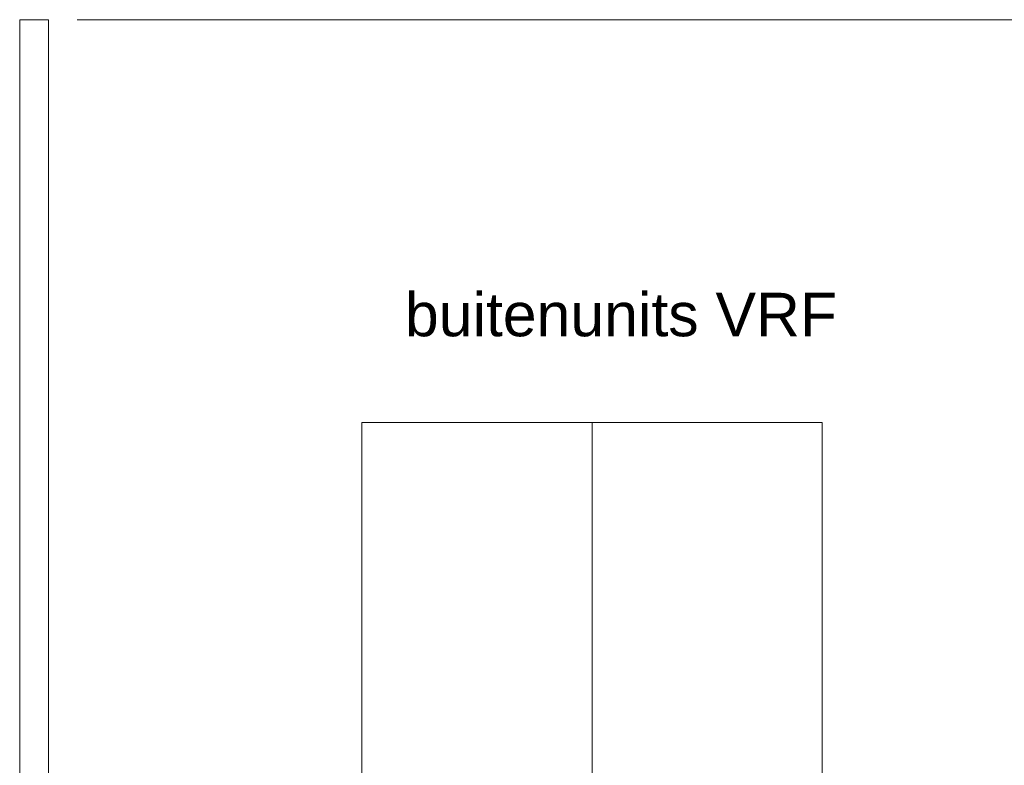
# Model space of a CAD drawing. Header units: millimetres. Extents: x -10538 to 13100, y -15694 to 32605.
# Tile 186 of 203: x 3677 to 5388, y 31309 to 32605. Entities that reach past the tile are written whole.
import ezdxf

# ---------------------------------------------------------------- set-up
doc = ezdxf.new("R2010")
doc.units = ezdxf.units.MM
doc.header["$LTSCALE"] = 100
doc.layers.get('0').update_dxf_attribs({"lineweight": 5})
for name, color, linetype, lineweight in [('5', 7, 'Continuous', 18), ('Geen', 7, 'Continuous', 9), ('none', 7, 'Continuous', 13)]:
    doc.layers.add(name, color=color, linetype=linetype, lineweight=lineweight)
doc.styles.add('Arial', font='Arial.ttf')

# ---------------------------------------------------------------- blocks, each defined once
blk = doc.blocks.new('Groep-72')
at = {"layer": '5', "color": 251, "lineweight": 5, "true_color": 0x555555, "transparency": 33554687, "flags": 128}
for points in [[(4271.5, 31904.6), (4671.5, 31904.6), (4671.5, 30604.6), (4271.5, 30604.6)], [(4671.5, 31904.6), (5071.5, 31904.6), (5071.5, 30604.6), (4671.5, 30604.6)]]:
    blk.add_lwpolyline(points, close=True, dxfattribs=at)
blk = doc.blocks.new('Groep-73')
at = {"linetype": 'Continuous', "lineweight": 5, "transparency": 33554687}
blk.add_line((3777.2, 32604.6), (5627.2, 32604.6), dxfattribs=at)
at = {"linetype": 'Continuous', "lineweight": 5, "transparency": 33554687, "flags": 128}
blk.add_lwpolyline([(3677.2, 32604.6), (3727.2, 32604.6), (3727.2, 30604.6), (3677.2, 30604.6)], close=True, dxfattribs=at)
at = {"layer": '5', "color": 251, "true_color": 0x555555, "transparency": 33554687}
blk.add_blockref('Groep-72', (0, 0), dxfattribs=at)
at = {"color": 255, "linetype": 'Continuous', "lineweight": 9, "transparency": 33554687}
blk.add_wipeout([(4346.5, 32029.2), (5101.6, 32029.2), (5101.6, 32149.9), (4346.5, 32149.9)], dxfattribs=at).dxf.layer = 'Geen'
at = {"layer": 'Geen', "color": 7, "transparency": 33554687, "insert": (4346.5, 32130.1), "char_height": 75.516, "attachment_point": 1, "line_spacing_factor": 0.962448, "style": 'Arial'}
blk.add_mtext('buitenunits VRF', dxfattribs=at)
blk = doc.blocks.new('Groep-92')
at = {"layer": 'none', "color": 7, "transparency": 33554687}
blk.add_blockref('Groep-73', (0, 0), dxfattribs=at)

msp = doc.modelspace()

# ---------------------------------------------------------------- block references
at = {"layer": 'none', "color": 7}
msp.add_blockref('Groep-92', (0, 0), dxfattribs=at)

doc.saveas('drawing.dxf')
